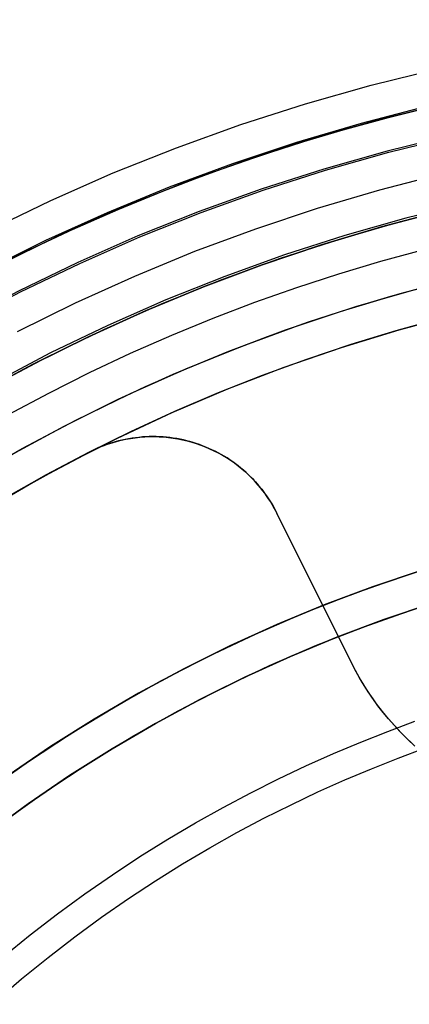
# Model space of a CAD drawing. Header units: millimetres. Extents: x -356 to 356, y -410 to 410.
# Tile 74 of 126: x -12.37 to -6.75, y 14.29 to 28.51. Entities that reach past the tile are written whole.
import ezdxf

# ---------------------------------------------------------------- set-up
doc = ezdxf.new("R2010")
doc.units = ezdxf.units.MM
doc.header["$MEASUREMENT"] = 0
doc.layers.add('1', color=7, linetype='Continuous')

msp = doc.modelspace()

# ---------------------------------------------------------------- linework, layer by layer
at = {"layer": '1', "color": 252}
for points in [[(-12.813, 25.471), (-11.926, 25.898), (-11.025, 26.295), (-10.111, 26.66), (-9.184, 26.993), (-8.247, 27.294), (-7.3, 27.562), (-6.345, 27.798), (-5.381, 28), (-4.412, 28.169), (-3.437, 28.305), (-2.458, 28.406), (-1.476, 28.474), (-0.492, 28.508), (0.492, 28.508), (1.476, 28.474), (2.458, 28.406), (3.437, 28.305), (4.412, 28.169)], [(5.078, 27.555), (4.119, 27.715), (3.154, 27.841), (2.186, 27.934), (1.215, 27.993), (0.243, 28.018), (-0.729, 28.01), (-1.701, 27.967), (-2.671, 27.891), (-3.637, 27.782), (-4.599, 27.639), (-5.556, 27.463), (-6.505, 27.253), (-7.447, 27.011), (-8.38, 26.736), (-9.303, 26.429), (-10.215, 26.091), (-11.114, 25.72), (-12, 25.319), (-12.872, 24.887)], [(-12.86, 24.872), (-12.229, 25.188), (-11.592, 25.488), (-10.951, 25.77), (-10.307, 26.034), (-9.659, 26.281), (-9.009, 26.511), (-8.357, 26.724), (-7.704, 26.919), (-7.051, 27.098), (-6.398, 27.259), (-5.746, 27.404), (-5.095, 27.533), (-4.446, 27.645), (-3.799, 27.741), (-3.156, 27.822), (-2.516, 27.887), (-1.88, 27.937), (-1.248, 27.972), (-0.621, 27.993), (0, 28)], [(-12.86, 24.872), (-12.229, 25.188), (-11.592, 25.488), (-10.951, 25.77), (-10.307, 26.034), (-9.659, 26.281), (-9.009, 26.511), (-8.357, 26.724), (-7.704, 26.919), (-7.051, 27.098), (-6.398, 27.259), (-5.746, 27.404), (-5.095, 27.533), (-4.446, 27.645), (-3.799, 27.741), (-3.156, 27.822), (-2.516, 27.887), (-1.88, 27.937), (-1.248, 27.972), (-0.621, 27.993), (0, 28)], [(5.257, 27.502), (4.3, 27.668), (3.338, 27.8), (2.372, 27.899), (1.403, 27.965), (0.432, 27.997), (-0.54, 27.995), (-1.51, 27.959), (-2.479, 27.89), (-3.445, 27.787), (-4.407, 27.651), (-5.363, 27.482), (-6.313, 27.279), (-7.256, 27.044), (-8.189, 26.776), (-9.113, 26.475), (-10.026, 26.143), (-10.927, 25.78), (-11.814, 25.385), (-12.688, 24.96)], [(4.356, 27.659), (3.394, 27.794), (2.427, 27.895), (1.457, 27.962), (0.486, 27.996), (-0.486, 27.996), (-1.457, 27.962), (-2.427, 27.895), (-3.394, 27.794), (-4.356, 27.659), (-5.313, 27.491), (-6.264, 27.29), (-7.208, 27.056), (-8.143, 26.79), (-9.067, 26.491), (-9.981, 26.161), (-10.883, 25.798), (-11.772, 25.405), (-12.647, 24.981)], [(-13.204, 24.137), (-12.363, 24.578), (-11.507, 24.99), (-10.638, 25.372), (-9.756, 25.724), (-8.862, 26.046), (-7.958, 26.336), (-7.044, 26.595), (-6.122, 26.822), (-5.193, 27.018), (-4.257, 27.181), (-3.316, 27.312), (-2.372, 27.41), (-1.424, 27.475), (-0.475, 27.508), (0.475, 27.508), (1.424, 27.475), (2.372, 27.41), (3.316, 27.312), (4.257, 27.181), (5.193, 27.018)], [(4.897, 26.572), (3.972, 26.726), (3.042, 26.847), (2.108, 26.937), (1.172, 26.994), (0.234, 27.018), (-0.703, 27.01), (-1.64, 26.969), (-2.575, 26.896), (-3.507, 26.79), (-4.435, 26.653), (-5.357, 26.483), (-6.273, 26.281), (-7.182, 26.047), (-8.081, 25.782), (-8.971, 25.486), (-9.85, 25.159), (-10.718, 24.802), (-11.572, 24.416), (-12.412, 23.999)], [(0, 26.5), (-0.905, 26.485), (-1.808, 26.438), (-2.71, 26.361), (-3.608, 26.253), (-4.503, 26.115), (-5.392, 25.946), (-6.274, 25.747), (-7.15, 25.517), (-8.017, 25.258), (-8.874, 24.97), (-9.722, 24.652), (-10.558, 24.306), (-11.381, 23.931), (-12.192, 23.529), (-12.988, 23.099)], [(-12.988, 23.099), (-12.192, 23.529), (-11.381, 23.931), (-10.558, 24.306), (-9.722, 24.652), (-8.874, 24.97), (-8.017, 25.258), (-7.15, 25.517), (-6.274, 25.747), (-5.392, 25.946), (-4.503, 26.115), (-3.608, 26.253), (-2.71, 26.361), (-1.808, 26.438), (-0.905, 26.485), (0, 26.5)], [(-12.787, 23.211), (-11.981, 23.637), (-11.16, 24.035), (-10.326, 24.405), (-9.48, 24.746), (-8.623, 25.058), (-7.755, 25.34), (-6.878, 25.592), (-5.993, 25.813), (-5.101, 26.004), (-4.203, 26.165), (-3.3, 26.294), (-2.393, 26.392), (-1.483, 26.458)], [(-13.099, 21.878), (-12.339, 22.316), (-11.565, 22.727), (-10.777, 23.111), (-9.976, 23.467), (-9.164, 23.796), (-8.341, 24.097), (-7.508, 24.37), (-6.665, 24.613), (-5.816, 24.828), (-4.959, 25.013), (-4.096, 25.169), (-3.229, 25.295), (-2.357, 25.391), (-1.483, 25.457)], [(-12.846, 22.028), (-12.282, 22.347), (-11.712, 22.651), (-11.137, 22.939), (-10.557, 23.212), (-9.973, 23.469), (-9.386, 23.71), (-8.797, 23.935), (-8.205, 24.144), (-7.611, 24.338), (-7.017, 24.516), (-6.422, 24.678), (-5.827, 24.825), (-5.233, 24.957), (-4.64, 25.074), (-4.049, 25.176), (-3.46, 25.264), (-2.874, 25.338), (-2.291, 25.397), (-1.712, 25.442), (-1.137, 25.475), (-0.566, 25.494), (0, 25.5)], [(-12.498, 22.227), (-11.732, 22.641), (-10.952, 23.028), (-10.159, 23.389), (-9.355, 23.722), (-8.539, 24.028), (-7.714, 24.305), (-6.88, 24.554), (-6.037, 24.775), (-5.188, 24.967), (-4.333, 25.129), (-3.472, 25.262), (-2.608, 25.366), (-1.74, 25.441), (-0.871, 25.485), (0, 25.5)], [(-12.535, 22.808), (-11.954, 23.118), (-11.367, 23.413), (-10.775, 23.691), (-10.179, 23.953), (-9.58, 24.199), (-8.978, 24.428), (-8.374, 24.642), (-7.768, 24.84), (-7.161, 25.021), (-6.554, 25.187)], [(-12.535, 22.808), (-11.954, 23.118), (-11.367, 23.413), (-10.775, 23.691), (-10.179, 23.953), (-9.58, 24.199), (-8.978, 24.428), (-8.374, 24.642), (-7.768, 24.84), (-7.161, 25.021), (-6.554, 25.187)], [(-4.348, 24.619), (-4.998, 24.495), (-5.649, 24.354), (-6.298, 24.194), (-6.947, 24.015), (-7.593, 23.819), (-8.236, 23.604), (-8.876, 23.371), (-9.511, 23.12), (-10.141, 22.851), (-10.765, 22.564), (-11.382, 22.258), (-11.992, 21.936), (-12.594, 21.596)], [(-4.348, 24.619), (-4.998, 24.495), (-5.649, 24.354), (-6.298, 24.194), (-6.947, 24.015), (-7.593, 23.819), (-8.236, 23.604), (-8.876, 23.371), (-9.511, 23.12), (-10.141, 22.851), (-10.765, 22.564), (-11.382, 22.258), (-11.992, 21.936), (-12.594, 21.596)], [(-12.503, 21.649), (-11.741, 22.072), (-10.963, 22.468), (-10.173, 22.837), (-9.37, 23.178), (-8.556, 23.49), (-7.731, 23.775), (-6.897, 24.03), (-6.054, 24.256), (-5.204, 24.452), (-4.348, 24.619)], [(-8.661, 21.382), (-8.683, 21.425), (-8.706, 21.467), (-8.73, 21.509), (-8.756, 21.551), (-8.782, 21.592), (-8.81, 21.633), (-8.838, 21.673), (-8.868, 21.712), (-8.899, 21.751), (-8.931, 21.789), (-8.964, 21.827), (-8.997, 21.863), (-9.032, 21.899), (-9.068, 21.934), (-9.104, 21.968), (-9.142, 22.002), (-9.18, 22.034), (-9.219, 22.065), (-9.259, 22.095), (-9.299, 22.125), (-9.341, 22.153), (-9.382, 22.18), (-9.425, 22.206), (-9.467, 22.231), (-9.511, 22.254), (-9.555, 22.277), (-9.599, 22.299), (-9.643, 22.319), (-9.688, 22.338), (-9.734, 22.356), (-9.779, 22.373), (-9.825, 22.388), (-9.871, 22.403), (-9.917, 22.416), (-9.964, 22.429), (-10.012, 22.44), (-10.06, 22.45), (-10.108, 22.459), (-10.157, 22.467), (-10.206, 22.474), (-10.255, 22.479), (-10.304, 22.483), (-10.354, 22.487), (-10.404, 22.488), (-10.454, 22.489), (-10.504, 22.488), (-10.554, 22.486), (-10.604, 22.483), (-10.653, 22.478), (-10.703, 22.473), (-10.753, 22.466), (-10.802, 22.458), (-10.851, 22.448), (-10.899, 22.438), (-10.948, 22.426), (-10.996, 22.413), (-11.043, 22.399), (-11.09, 22.384), (-11.136, 22.367), (-11.182, 22.35), (-11.227, 22.332), (-11.272, 22.312), (-11.316, 22.292), (-11.359, 22.27)], [(-8.661, 21.382), (-8.683, 21.425), (-8.706, 21.467), (-8.73, 21.509), (-8.756, 21.551), (-8.782, 21.592), (-8.81, 21.633), (-8.838, 21.673), (-8.868, 21.712), (-8.899, 21.751), (-8.931, 21.789), (-8.964, 21.827), (-8.997, 21.863), (-9.032, 21.899), (-9.068, 21.934), (-9.104, 21.968), (-9.142, 22.002), (-9.18, 22.034), (-9.219, 22.065), (-9.259, 22.095), (-9.299, 22.125), (-9.341, 22.153), (-9.382, 22.18), (-9.425, 22.206), (-9.467, 22.231), (-9.511, 22.254), (-9.555, 22.277), (-9.599, 22.299), (-9.643, 22.319), (-9.688, 22.338), (-9.734, 22.356), (-9.779, 22.373), (-9.825, 22.388), (-9.871, 22.403), (-9.917, 22.416), (-9.964, 22.429), (-10.012, 22.44), (-10.06, 22.45), (-10.108, 22.459), (-10.157, 22.467), (-10.206, 22.474), (-10.255, 22.479), (-10.304, 22.483), (-10.354, 22.487), (-10.404, 22.488), (-10.454, 22.489), (-10.504, 22.488), (-10.554, 22.486), (-10.604, 22.483), (-10.653, 22.478), (-10.703, 22.473), (-10.753, 22.466), (-10.802, 22.458), (-10.851, 22.448), (-10.899, 22.438), (-10.948, 22.426), (-10.996, 22.413), (-11.043, 22.399), (-11.09, 22.384), (-11.136, 22.367), (-11.182, 22.35), (-11.227, 22.332), (-11.272, 22.312), (-11.316, 22.292), (-11.359, 22.27)], [(-11.359, 22.27), (-11.297, 22.301), (-11.235, 22.329), (-11.171, 22.354), (-11.106, 22.378), (-11.041, 22.4), (-10.975, 22.419), (-10.909, 22.436), (-10.842, 22.45), (-10.774, 22.462), (-10.706, 22.472), (-10.638, 22.48), (-10.569, 22.485), (-10.501, 22.488), (-10.432, 22.489), (-10.363, 22.487), (-10.295, 22.483), (-10.226, 22.476), (-10.158, 22.467), (-10.091, 22.456), (-10.023, 22.443), (-9.956, 22.427), (-9.89, 22.409), (-9.825, 22.388), (-9.76, 22.366), (-9.696, 22.341), (-9.633, 22.314), (-9.57, 22.285), (-9.509, 22.254), (-9.449, 22.22), (-9.39, 22.185), (-9.333, 22.147), (-9.276, 22.108), (-9.222, 22.067), (-9.168, 22.024), (-9.116, 21.979), (-9.066, 21.932), (-9.017, 21.884), (-8.97, 21.834), (-8.925, 21.782), (-8.881, 21.729), (-8.84, 21.674), (-8.8, 21.618), (-8.762, 21.561), (-8.726, 21.502), (-8.692, 21.443), (-8.661, 21.382)], [(-23.849, 7.499), (-23.576, 8.318), (-23.274, 9.128), (-22.945, 9.926), (-22.589, 10.712), (-22.205, 11.486), (-21.795, 12.246), (-21.359, 12.992), (-20.898, 13.721), (-20.412, 14.435), (-19.901, 15.131), (-19.366, 15.81), (-18.809, 16.469), (-18.229, 17.109), (-17.627, 17.728), (-17.004, 18.326), (-16.361, 18.903), (-15.699, 19.456), (-15.017, 19.987), (-14.318, 20.494), (-13.602, 20.976), (-12.869, 21.433), (-12.121, 21.865), (-11.359, 22.27)], [(-11.359, 22.27), (-11.972, 21.947), (-12.579, 21.605)], [(-11.359, 22.27), (-11.972, 21.947), (-12.579, 21.605)], [(0, 21.575), (-0.743, 21.562), (-1.484, 21.524), (-2.224, 21.461), (-2.962, 21.372), (-3.696, 21.258), (-4.425, 21.12), (-5.15, 20.956), (-5.868, 20.768), (-6.58, 20.556), (-7.284, 20.319), (-7.979, 20.058), (-8.665, 19.774), (-9.341, 19.467), (-10.006, 19.136), (-10.66, 18.783), (-11.301, 18.408), (-11.929, 18.012), (-12.543, 17.594)], [(-12.543, 17.594), (-11.929, 18.012), (-11.301, 18.408), (-10.66, 18.783), (-10.006, 19.136), (-9.341, 19.467), (-8.665, 19.774), (-7.979, 20.058), (-7.284, 20.319), (-6.58, 20.556), (-5.868, 20.768), (-5.15, 20.956), (-4.425, 21.12), (-3.696, 21.258), (-2.962, 21.372), (-2.224, 21.461), (-1.484, 21.524), (-0.743, 21.562), (0, 21.575)], [(-7.579, 19.214), (-8.661, 21.382)], [(-7.579, 19.214), (-8.661, 21.382)], [(-7.579, 19.214), (-8.661, 21.382)], [(0, 21.075), (-0.725, 21.062), (-1.45, 21.025), (-2.173, 20.963), (-2.894, 20.877), (-3.611, 20.766), (-4.323, 20.63), (-5.031, 20.471), (-5.733, 20.287), (-6.428, 20.079), (-7.116, 19.848), (-7.796, 19.593), (-8.466, 19.315), (-9.127, 19.015), (-9.776, 18.692), (-10.415, 18.348), (-11.041, 17.981), (-11.655, 17.594), (-12.254, 17.185), (-12.84, 16.757)], [(-12.84, 16.757), (-12.254, 17.185), (-11.655, 17.594), (-11.041, 17.981), (-10.415, 18.348), (-9.776, 18.692), (-9.127, 19.015), (-8.466, 19.315), (-7.796, 19.593), (-7.116, 19.848), (-6.428, 20.079), (-5.733, 20.287), (-5.031, 20.471), (-4.323, 20.63), (-3.611, 20.766), (-2.894, 20.877), (-2.173, 20.963), (-1.45, 21.025), (-0.725, 21.062), (0, 21.075)], [(-12.876, 17.354), (-12.26, 17.79), (-11.629, 18.205), (-10.984, 18.598), (-10.326, 18.967), (-9.655, 19.314), (-8.973, 19.638), (-8.28, 19.937), (-7.577, 20.212), (-6.865, 20.463), (-6.144, 20.689)], [(-12.58, 16.951), (-11.978, 17.377), (-11.361, 17.783), (-10.731, 18.166), (-10.088, 18.527), (-9.433, 18.866), (-8.767, 19.182), (-8.089, 19.475), (-7.403, 19.744), (-6.707, 19.989)], [(-6.708, 18.056), (-6.798, 18.141), (-6.885, 18.229), (-6.969, 18.32), (-7.05, 18.412), (-7.128, 18.507), (-7.203, 18.603), (-7.274, 18.702), (-7.342, 18.802), (-7.406, 18.903), (-7.467, 19.006), (-7.525, 19.11), (-7.579, 19.214)], [(-6.708, 18.056), (-6.798, 18.141), (-6.885, 18.229), (-6.969, 18.32), (-7.05, 18.412), (-7.128, 18.507), (-7.203, 18.603), (-7.274, 18.702), (-7.342, 18.802), (-7.406, 18.903), (-7.467, 19.006), (-7.525, 19.11), (-7.579, 19.214)], [(-6.669, 18.021), (-6.77, 18.114), (-6.867, 18.211), (-6.961, 18.311), (-7.052, 18.414), (-7.139, 18.52), (-7.222, 18.629), (-7.301, 18.741), (-7.377, 18.856), (-7.448, 18.973), (-7.516, 19.092), (-7.579, 19.214)], [(-12.613, 14.979), (-12.223, 15.295), (-11.83, 15.598), (-11.434, 15.887), (-11.037, 16.162), (-10.638, 16.425), (-10.238, 16.674), (-9.838, 16.911), (-9.438, 17.135), (-9.038, 17.347), (-8.64, 17.547), (-8.242, 17.735), (-7.846, 17.912), (-7.452, 18.078), (-7.06, 18.233), (-6.671, 18.378)], [(-12.726, 14.337), (-12.347, 14.66), (-11.966, 14.97), (-11.581, 15.266), (-11.194, 15.549), (-10.805, 15.819), (-10.414, 16.076), (-10.023, 16.32), (-9.631, 16.551), (-9.24, 16.771), (-8.848, 16.979), (-8.458, 17.174), (-8.069, 17.359), (-7.681, 17.532), (-7.295, 17.694), (-6.912, 17.846), (-6.531, 17.988)]]:
    msp.add_lwpolyline(points, dxfattribs=at)
at = {"layer": '1', "color": 252, "extrusion": (-0.000237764, 0, 1)}
msp.add_lwpolyline([(27.502, 0), (27.486, 0.95), (27.437, 1.899), (27.355, 2.846), (27.24, 3.789), (27.093, 4.728), (26.914, 5.661), (26.702, 6.587), (26.459, 7.506), (26.184, 8.416), (25.878, 9.315), (25.541, 10.204), (25.174, 11.08), (24.776, 11.943), (24.349, 12.792), (23.893, 13.626), (23.409, 14.443), (22.896, 15.243), (22.356, 16.025), (21.79, 16.788), (21.197, 17.531), (20.58, 18.253), (19.937, 18.953), (19.271, 19.631), (18.582, 20.285), (17.871, 20.915), (17.138, 21.521), (16.385, 22.1), (15.613, 22.653), (14.822, 23.179), (14.013, 23.678), (13.187, 24.148), (12.346, 24.59), (11.49, 25.002), (10.62, 25.385), (9.737, 25.737), (8.843, 26.059), (7.938, 26.349), (7.024, 26.608), (6.101, 26.836), (5.172, 27.031), (4.235, 27.194), (3.294, 27.325), (2.349, 27.423), (1.401, 27.489), (0.452, 27.522), (-0.499, 27.522), (-1.448, 27.489), (-2.396, 27.423), (-3.341, 27.325), (-4.283, 27.194), (-5.219, 27.031), (-6.149, 26.836), (-7.071, 26.608), (-7.985, 26.349), (-8.89, 26.059), (-9.784, 25.737), (-10.667, 25.385), (-11.537, 25.002), (-12.393, 24.59), (-13.234, 24.148), (-14.06, 23.678), (-14.869, 23.179), (-15.66, 22.653), (-16.433, 22.1), (-17.186, 21.521), (-17.918, 20.915), (-18.629, 20.285), (-19.319, 19.631), (-19.985, 18.953), (-20.627, 18.253), (-21.245, 17.531), (-21.837, 16.788), (-22.404, 16.025), (-22.943, 15.243), (-23.456, 14.443), (-23.94, 13.626), (-24.396, 12.792), (-24.823, 11.943), (-25.221, 11.08), (-25.588, 10.204), (-25.925, 9.315), (-26.231, 8.416), (-26.506, 7.506), (-26.75, 6.587), (-26.961, 5.661), (-27.14, 4.728), (-27.287, 3.789), (-27.402, 2.846), (-27.484, 1.899), (-27.533, 0.95), (-27.549, 0)], dxfattribs=at)
at = {"layer": '1', "color": 252, "extrusion": (-8.22423e-05, 0, 1)}
msp.add_lwpolyline([(26.518, 0), (26.502, 0.916), (26.455, 1.83), (26.376, 2.742), (26.265, 3.651), (26.124, 4.556), (25.951, 5.455), (25.747, 6.348), (25.512, 7.233), (25.248, 8.11), (24.953, 8.977), (24.628, 9.833), (24.274, 10.677), (23.891, 11.509), (23.479, 12.327), (23.04, 13.131), (22.573, 13.918), (22.079, 14.689), (21.559, 15.443), (21.013, 16.178), (20.442, 16.894), (19.847, 17.59), (19.228, 18.265), (18.586, 18.918), (17.922, 19.548), (17.236, 20.156), (16.53, 20.739), (15.805, 21.297), (15.06, 21.83), (14.298, 22.337), (13.518, 22.818), (12.723, 23.271), (11.912, 23.697), (11.087, 24.094), (10.249, 24.463), (9.398, 24.802), (8.536, 25.112), (7.665, 25.392), (6.784, 25.642), (5.894, 25.861), (4.998, 26.049), (4.096, 26.206), (3.189, 26.332), (2.278, 26.427), (1.365, 26.49), (0.45, 26.522), (-0.466, 26.522), (-1.381, 26.49), (-2.295, 26.427), (-3.206, 26.332), (-4.112, 26.206), (-5.015, 26.049), (-5.911, 25.861), (-6.8, 25.642), (-7.681, 25.392), (-8.553, 25.112), (-9.414, 24.802), (-10.265, 24.463), (-11.103, 24.094), (-11.928, 23.697), (-12.739, 23.271), (-13.535, 22.818), (-14.314, 22.337), (-15.077, 21.83), (-15.821, 21.297), (-16.547, 20.739), (-17.253, 20.156), (-17.938, 19.548), (-18.602, 18.918), (-19.244, 18.265), (-19.863, 17.59), (-20.458, 16.894), (-21.029, 16.178), (-21.575, 15.443), (-22.095, 14.689), (-22.589, 13.918), (-23.056, 13.131), (-23.496, 12.327), (-23.907, 11.509), (-24.29, 10.677), (-24.644, 9.833), (-24.969, 8.977), (-25.264, 8.11), (-25.529, 7.233), (-25.763, 6.348), (-25.967, 5.455), (-26.14, 4.556), (-26.282, 3.651), (-26.392, 2.742), (-26.471, 1.83), (-26.518, 0.916), (-26.534, 0)], dxfattribs=at)
at = {"layer": '1', "color": 252, "extrusion": (1, 0, 0)}
for points in [[(22.489, -325.902), (22.489, -327.902)], [(22.504, -325.902), (22.504, -327.902)], [(22.27, -327.902), (22.27, -325.902)], [(21.382, -327.902), (21.382, -325.902)], [(20.298, -327.902), (20.298, -325.902)], [(19.214, -325.902), (19.214, -327.902)]]:
    msp.add_lwpolyline(points, dxfattribs=at)

doc.saveas('drawing.dxf')
